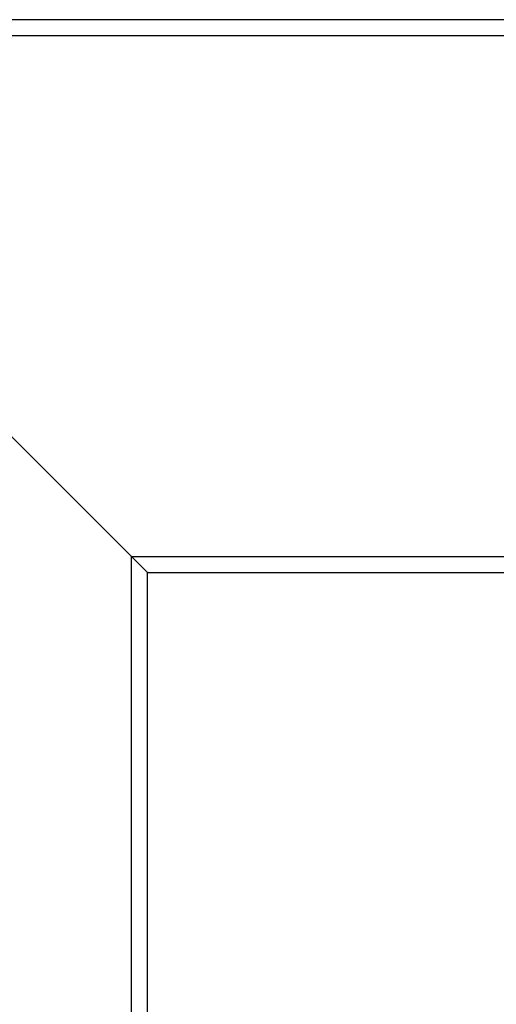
# Model space of a CAD drawing. Header units: millimetres. Extents: x -75 to 750, y -85 to 185.
# Tile 30 of 46: x 528 to 553, y 115 to 167. Entities that reach past the tile are written whole.
import ezdxf
from ezdxf.lldxf.tags import DXFTag

# ---------------------------------------------------------------- set-up
doc = ezdxf.new("R2010")
doc.units = ezdxf.units.MM
doc.layers.add('90-DEGREE-ELBOW', color=7, linetype='Continuous')
doc.layers.add('Default', color=7, linetype='Continuous')
tags = doc.linetypes.add('HIDDEN2', pattern=[4.7625, 3.175, -1.5875]).pattern_tags.tags
tags[6:7] = [DXFTag(74, 4), DXFTag(75, 0), DXFTag(340, '0'), DXFTag(46, 0.0), DXFTag(50, 0.0), DXFTag(44, 0.0), DXFTag(45, 0.0)]
tags[4:5] = [DXFTag(74, 4), DXFTag(75, 0), DXFTag(340, '0'), DXFTag(46, 0.0), DXFTag(50, 0.0), DXFTag(44, 0.0), DXFTag(45, 0.0)]

# ---------------------------------------------------------------- blocks, each defined once
blk = doc.blocks.new('SE')
at = {"layer": '90-DEGREE-ELBOW', "color": 7, "linetype": 'Continuous'}
for p, q in [((505.791, 167.412), (534.991, 138.212)), ((609.791, 167.412), (505.791, 167.412)), ((534.991, 63.412), (534.991, 138.212)), ((534.991, 138.212), (609.791, 138.212))]:
    blk.add_line(p, q, dxfattribs=at)
at = {"layer": '90-DEGREE-ELBOW', "color": 7, "linetype": 'HIDDEN2'}
for p, q in [((609.791, 166.568), (506.635, 166.568)), ((534.147, 63.412), (534.147, 139.056)), ((534.147, 139.056), (609.791, 139.056))]:
    blk.add_line(p, q, dxfattribs=at)

msp = doc.modelspace()

# ---------------------------------------------------------------- block references
at = {"layer": 'Default'}
msp.add_blockref('SE', (0, 0), dxfattribs=at)

doc.saveas('drawing.dxf')
